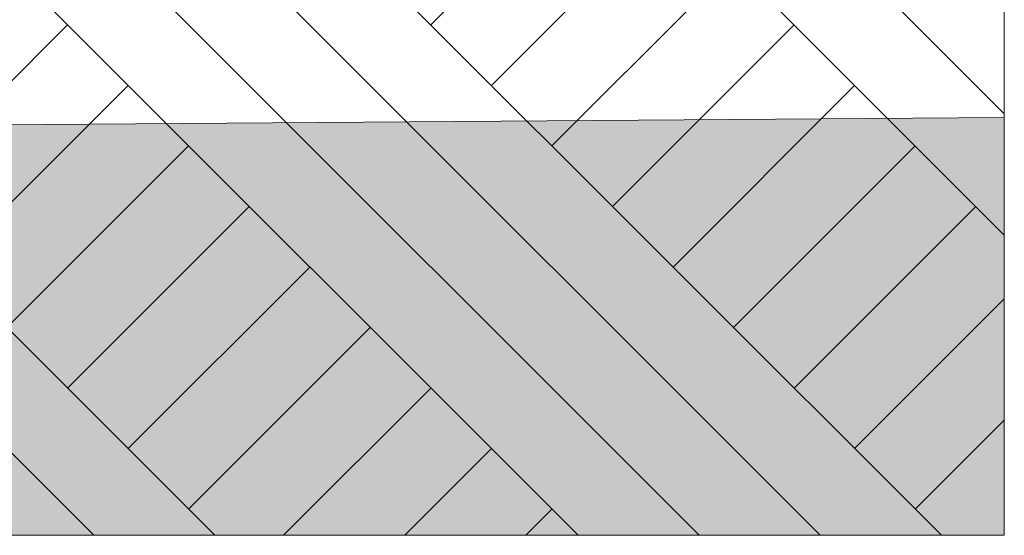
# Model space of a CAD drawing. Header units: millimetres. Extents: x -76432 to -27350, y -300 to 6935.
# Tile 73 of 75: x -27867 to -27350, y -300 to -29. Entities that reach past the tile are written whole.
import ezdxf

# ---------------------------------------------------------------- set-up
doc = ezdxf.new("R2010")
doc.units = ezdxf.units.MM
doc.header["$MEASUREMENT"] = 0
doc.layers.add('Nouveau_Terrain _ Modifié.Terrain', color=7, linetype='Continuous')
doc.layers.add('Nouveau_Terrain _ Original.Terrain', color=7, linetype='Continuous')

# ---------------------------------------------------------------- blocks, each defined once
blk = doc.blocks.new('Élément de coupe_9')
at = {"layer": 'Nouveau_Terrain _ Modifié.Terrain', "linetype": 'Continuous', "lineweight": 15, "true_color": 0x966928}
h = blk.add_hatch(dxfattribs=at)
h.set_pattern_fill('Terre_remanié', color=47, style=0, pattern_type=2)
h.set_pattern_definition([(315, (0, 0), (95.4594, 95.4594), []), (315, (31.82, 31.82), (190.9188, 190.9188), []), (315, (63.64, 63.64), (190.9188, 190.9188), []), (45, (95.46, 95.46), (-31.819805, 31.819805), [135, -135])])
h.paths.add_polyline_path([(-27349.9, 45.65), (-28098.93, 44.95), (-28477.28, 40), (-28477.28, -300), (-27349.9, -300)])
at = {"layer": 'Nouveau_Terrain _ Modifié.Terrain', "color": 7, "linetype": 'Continuous', "lineweight": 15}
for p, q in [((-27349.9, 45.65), (-27349.9, -80.38)), ((-27349.9, -80.38), (-27349.9, -300))]:
    blk.add_line(p, q, dxfattribs=at)
blk = doc.blocks.new('Élément de coupe_31')
at = {"layer": 'Nouveau_Terrain _ Original.Terrain', "linetype": 'Continuous', "lineweight": 15, "true_color": 0xf48e54}
h = blk.add_hatch(dxfattribs=at)
h.set_pattern_fill('Terre', color=33, style=0, pattern_type=2)
h.set_pattern_definition([(45, (0, 0), (-137.8858, 137.8858), []), (45, (-45.96, 45.96), (-275.7716, 275.7716), []), (45, (-91.92, 91.92), (-275.7716, 275.7716), []), (135, (-137.886, 137.886), (45.96194, 45.96194), [195, -195])])
h.paths.add_polyline_path([(-45278.93, -182.88), (-48767.24, -201.74), (-53028.52, -224.87), (-58189.71, -253.03), (-64406.44, -287.14), (-66736.01, -300), (-27349.9, -300), (-27349.9, -80.38), (-30347.05, -102.7), (-30687.31, -105.32), (-30979.52, -107.48), (-31257.53, -109.37), (-31550.89, -111.18), (-31862.67, -112.95), (-32189.06, -114.67), (-32526.08, -116.34), (-40248.03, -155.83), (-42463.99, -167.72)])
at = {"layer": 'Nouveau_Terrain _ Original.Terrain', "color": 7, "linetype": 'Continuous', "lineweight": 15, "flags": 128}
for points in [[(-27349.9, -80.38), (-30347.05, -102.7), (-30687.31, -105.32), (-30979.52, -107.48), (-31257.53, -109.37), (-31550.89, -111.18), (-31862.67, -112.95), (-32189.06, -114.67), (-32526.08, -116.34), (-40248.03, -155.83), (-42463.99, -167.72), (-45278.93, -182.88), (-48767.24, -201.74), (-53028.52, -224.87), (-58189.71, -253.03), (-64406.44, -287.14), (-66736.01, -300)], [(-27349.9, -300), (-28357.28, -300), (-28477.28, -300), (-28627.28, -300), (-28747.28, -300), (-29313.09, -300), (-64105.84, -300)]]:
    blk.add_lwpolyline(points, dxfattribs=at)

msp = doc.modelspace()

# ---------------------------------------------------------------- block references
at = {"layer": 'Nouveau_Terrain _ Modifié.Terrain', "lineweight": 0}
msp.add_blockref('Élément de coupe_9', (0, 0), dxfattribs=at)
at = {"layer": 'Nouveau_Terrain _ Original.Terrain', "lineweight": 0}
msp.add_blockref('Élément de coupe_31', (0, 0), dxfattribs=at)

doc.saveas('drawing.dxf')
